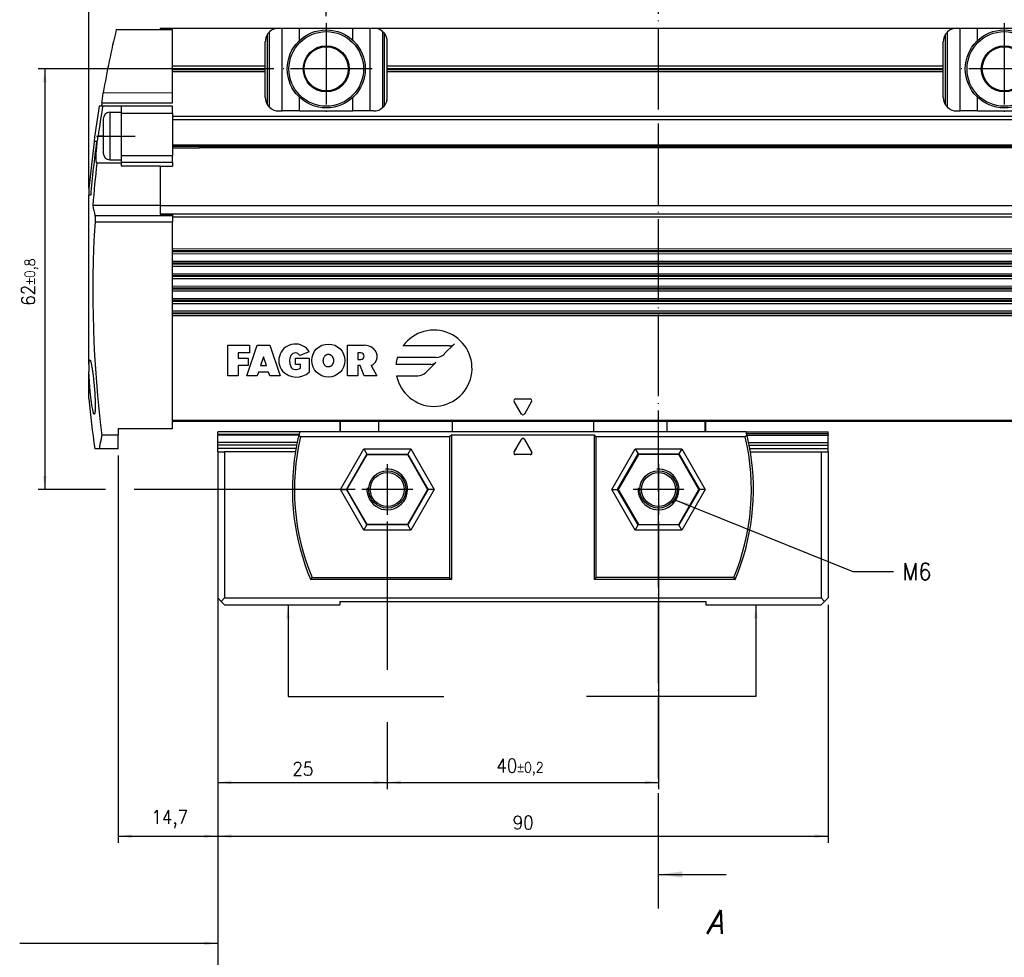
# Model space of a CAD drawing. Header units: millimetres. Extents: x -285 to 2170, y -283 to 203.
# Tile 3 of 33: x -174 to -28, y -93 to 45. Entities that reach past the tile are written whole.
import ezdxf

# ---------------------------------------------------------------- set-up
doc = ezdxf.new("R2010")
doc.units = ezdxf.units.MM
doc.linetypes.add('DOT_CENTER', pattern=[14, 12, -1, 0, -1])
doc.layers.add('1', color=7, linetype='Continuous')
doc.styles.add('CONVERTER_11', font='txt.shx', dxfattribs={"width": 0.9})
doc.styles.add('CONVERTER_14', font='txt.shx', dxfattribs={"width": 0.9, "oblique": 15})
doc.dimstyles.new('ME10_DIM_30', dxfattribs={"dimtxt": 2, "dimasz": 2, "dimexe": 1, "dimexo": 1, "dimgap": 1, "dimtad": 1, "dimdsep": 46, "dimtxsty": 'CONVERTER_11', "dimsah": 1, "dimcen": 0.09, "dimclrd": 2, "dimclre": 2, "dimclrt": 2, "dimadec": 0, "dimazin": 0, "dimtol": 1, "dimtp": 0.2, "dimtm": 0.2, "dimtfac": 0.75, "dimtdec": 0, "dimtix": 1, "dimtmove": 0, "dimatfit": 3, "dimfxl": 1, "dimtolj": 1, "dimtzin": 0, "dimarcsym": 0})
doc.dimstyles.new('ME10_DIM_31', dxfattribs={"dimtxt": 2, "dimasz": 2, "dimexe": 1, "dimexo": 1, "dimgap": 1, "dimtad": 1, "dimdsep": 46, "dimtxsty": 'CONVERTER_11', "dimsah": 1, "dimcen": 0.09, "dimclrd": 2, "dimclre": 2, "dimclrt": 2, "dimadec": 0, "dimazin": 0, "dimtfac": 1, "dimtdec": 4, "dimtix": 1, "dimtmove": 0, "dimatfit": 3, "dimfxl": 1, "dimtolj": 1, "dimtzin": 0, "dimarcsym": 0})
doc.dimstyles.new('ME10_DIM_32', dxfattribs={"dimtxt": 2, "dimasz": 2, "dimexe": 1, "dimexo": 1, "dimgap": 1, "dimtad": 1, "dimdsep": 46, "dimtxsty": 'CONVERTER_11', "dimsah": 1, "dimcen": 0.09, "dimclrd": 2, "dimclre": 2, "dimclrt": 2, "dimadec": 0, "dimazin": 0, "dimtfac": 1, "dimtdec": 4, "dimtix": 1, "dimtmove": 0, "dimatfit": 3, "dimfxl": 1, "dimtolj": 1, "dimtzin": 0, "dimarcsym": 0})
doc.dimstyles.new('ME10_DIM_33', dxfattribs={"dimtxt": 2, "dimasz": 2, "dimexe": 1, "dimexo": 1, "dimgap": 1, "dimtad": 1, "dimdsep": 46, "dimtxsty": 'CONVERTER_11', "dimsah": 1, "dimcen": 0.09, "dimclrd": 2, "dimclre": 2, "dimclrt": 2, "dimadec": 0, "dimazin": 0, "dimtfac": 1, "dimtdec": 4, "dimtix": 1, "dimtmove": 0, "dimatfit": 3, "dimfxl": 1, "dimtolj": 1, "dimtzin": 0, "dimarcsym": 0})
doc.dimstyles.new('ME10_DIM_34', dxfattribs={"dimtxt": 2, "dimasz": 2, "dimexe": 1, "dimexo": 1, "dimgap": 1, "dimtad": 1, "dimdsep": 46, "dimtxsty": 'CONVERTER_11', "dimsah": 1, "dimcen": 0.09, "dimclrd": 2, "dimclre": 2, "dimclrt": 2, "dimadec": 0, "dimazin": 0, "dimtol": 1, "dimtp": 0.8, "dimtm": 0.8, "dimtfac": 0.75, "dimtdec": 0, "dimtix": 1, "dimtmove": 0, "dimatfit": 3, "dimfxl": 1, "dimtolj": 1, "dimtzin": 0, "dimarcsym": 0})
doc.dimstyles.new('ME10_DIM_38', dxfattribs={"dimtxt": 2, "dimasz": 2, "dimexe": 1, "dimexo": 1, "dimgap": 1, "dimtad": 1, "dimdsep": 46, "dimtxsty": 'CONVERTER_11', "dimsah": 1, "dimcen": 0.09, "dimclrd": 2, "dimclre": 2, "dimclrt": 2, "dimadec": 0, "dimazin": 0, "dimtol": 1, "dimtp": 0.25, "dimtm": 0.25, "dimtfac": 0.75, "dimtdec": 0, "dimtix": 1, "dimtmove": 0, "dimatfit": 3, "dimfxl": 1, "dimtolj": 1, "dimtzin": 0, "dimarcsym": 0})
doc.dimstyles.get("Standard").update_dxf_attribs({"dimtxt": 0.18, "dimasz": 0.18, "dimexe": 0.18, "dimexo": 0.0625, "dimgap": 0.09, "dimtad": 0, "dimtih": 1, "dimtoh": 1, "dimdec": 4, "dimzin": 0, "dimdsep": 46, "dimtxsty": 'Standard', "dimcen": 0.09, "dimadec": 0, "dimazin": 0, "dimtfac": 1, "dimtdec": 4, "dimtofl": 0, "dimtmove": 0, "dimatfit": 3, "dimfxl": 1, "dimtolj": 1, "dimtzin": 0, "dimarcsym": 0})

# ---------------------------------------------------------------- blocks, each defined once
blk = doc.blocks.new('CABEZA__30', base_point=(-144.4, -41.42))
at = {"color": 7, "linetype": 'Continuous'}
for p, q in [((-126.4, -14.42), (-126.4, -15.92)), ((-72.4, -15.92), (-72.4, -14.42)), ((-144.4, -16.25), (-144.4, -15.92)), ((-132.32, -15.92), (-144.4, -15.92)), ((-126.4, -15.92), (-132.32, -15.92)), ((-126.28, -15.92), (-126.4, -15.92)), ((-120.64, -15.92), (-126.28, -15.92)), ((-109.8, -15.92), (-120.64, -15.92)), ((-89, -15.92), (-109.8, -15.92)), ((-78.16, -15.92), (-89, -15.92)), ((-72.52, -15.92), (-78.16, -15.92)), ((-72.4, -15.92), (-72.52, -15.92)), ((-66.48, -15.92), (-72.4, -15.92)), ((-66.48, -15.92), (-54.4, -15.92)), ((-54.4, -16.24), (-54.4, -15.92)), ((-144.4, -16.25), (-144.4, -16.44)), ((-144.4, -17.49), (-144.4, -16.44)), ((-110.2, -16.67), (-132.2, -16.67)), ((-109.9, -16.37), (-110.2, -16.67)), ((-110.2, -16.67), (-110.2, -37.42)), ((-109.9, -37.72), (-109.9, -16.37)), ((-109.9, -16.37), (-88.9, -16.37)), ((-100.7, -18.91), (-99.62, -17.02)), ((-100.68, -18.89), (-99.62, -17.05)), ((-99.18, -17.02), (-98.09, -18.91)), ((-99.18, -17.05), (-98.12, -18.89)), ((-88.9, -16.37), (-88.9, -37.72)), ((-88.6, -16.67), (-88.9, -16.37)), ((-88.6, -37.42), (-88.6, -16.67)), ((-66.6, -16.67), (-88.6, -16.67)), ((-54.4, -16.24), (-54.4, -16.43)), ((-54.4, -17.49), (-54.4, -16.43)), ((-144.4, -17.88), (-144.4, -17.49)), ((-144.4, -18.37), (-144.4, -17.88)), ((-144.4, -18.87), (-144.4, -18.37)), ((-144.4, -18.87), (-143.4, -18.87)), ((-144.4, -18.87), (-144.4, -40.42)), ((-132.94, -18.87), (-143.4, -18.87)), ((-143.4, -18.87), (-143.4, -40.42)), ((-122.85, -18.45), (-122.42, -19.2)), ((-115.95, -18.45), (-116.38, -19.2)), ((-82.85, -18.44), (-82.42, -19.19)), ((-75.95, -18.44), (-76.38, -19.19)), ((-65.86, -18.87), (-55.4, -18.86)), ((-55.4, -18.86), (-55.4, -40.42)), ((-55.4, -18.86), (-54.4, -18.86)), ((-54.4, -17.87), (-54.4, -17.49)), ((-54.4, -18.36), (-54.4, -17.87)), ((-54.4, -18.86), (-54.4, -18.36)), ((-54.4, -18.86), (-54.4, -40.42)), ((-125.35, -24.42), (-122.37, -19.27)), ((-122.42, -19.2), (-122.37, -19.27)), ((-122.37, -19.27), (-116.43, -19.27)), ((-116.43, -19.27), (-116.38, -19.2)), ((-116.43, -19.27), (-113.45, -24.42)), ((-98.31, -19.28), (-100.49, -19.28)), ((-98.33, -19.27), (-100.47, -19.27)), ((-82.37, -19.27), (-85.34, -24.42)), ((-82.42, -19.19), (-82.37, -19.27)), ((-76.42, -19.27), (-82.37, -19.27)), ((-76.42, -19.27), (-76.38, -19.19)), ((-73.45, -24.42), (-76.42, -19.27)), ((-126.3, -24.42), (-125.43, -24.42)), ((-125.43, -24.42), (-125.35, -24.42)), ((-122.37, -29.57), (-125.35, -24.42)), ((-113.45, -24.42), (-116.43, -29.57)), ((-113.36, -24.42), (-113.45, -24.42)), ((-112.5, -24.42), (-113.36, -24.42)), ((-86.3, -24.42), (-85.43, -24.42)), ((-85.43, -24.42), (-85.34, -24.42)), ((-85.34, -24.42), (-82.37, -29.57)), ((-76.42, -29.57), (-73.45, -24.42)), ((-73.36, -24.42), (-73.45, -24.42)), ((-72.5, -24.42), (-73.36, -24.42)), ((-122.85, -30.4), (-122.42, -29.65)), ((-122.42, -29.65), (-122.37, -29.57)), ((-116.43, -29.57), (-122.37, -29.57)), ((-116.38, -29.65), (-116.43, -29.57)), ((-115.95, -30.4), (-116.38, -29.65)), ((-82.85, -30.4), (-82.41, -29.65)), ((-82.41, -29.65), (-82.37, -29.57)), ((-82.37, -29.57), (-76.42, -29.57)), ((-76.38, -29.65), (-76.42, -29.57)), ((-75.95, -30.4), (-76.38, -29.65)), ((-109.9, -37.72), (-130.69, -37.72)), ((-130.49, -37.42), (-110.2, -37.42)), ((-110.2, -37.42), (-109.9, -37.72)), ((-88.9, -37.72), (-88.6, -37.42)), ((-68.11, -37.72), (-88.9, -37.72)), ((-68.31, -37.42), (-88.6, -37.42)), ((-143.9, -40.92), (-144.4, -40.42)), ((-143.9, -40.92), (-143.4, -40.42)), ((-143.4, -40.42), (-55.4, -40.42)), ((-55.4, -40.42), (-54.9, -40.92)), ((-54.4, -40.42), (-54.9, -40.92)), ((-143.9, -40.92), (-143.4, -41.42)), ((-143.4, -41.42), (-126.4, -41.42)), ((-126.4, -40.92), (-72.4, -40.92)), ((-126.4, -40.92), (-126.4, -41.42)), ((-72.4, -40.92), (-72.4, -41.42)), ((-72.4, -41.42), (-55.4, -41.42)), ((-54.9, -40.92), (-55.4, -41.42))]:
    blk.add_line(p, q, dxfattribs=at)
at = {"color": 3, "linetype": 'Continuous'}
for p, q in [((-126.28, -15.92), (-126.28, -14.42)), ((-120.64, -15.92), (-120.64, -14.42)), ((-109.8, -15.92), (-109.8, -14.42)), ((-89, -14.42), (-89, -15.92)), ((-78.16, -14.42), (-78.16, -15.92)), ((-72.52, -15.92), (-72.52, -14.42)), ((-144.4, -16.25), (-132.4, -16.25)), ((-132.45, -16.44), (-144.4, -16.44)), ((-99.62, -17.02), (-99.62, -17.05)), ((-99.18, -17.02), (-99.18, -17.05)), ((-54.4, -16.24), (-66.4, -16.24)), ((-66.35, -16.43), (-54.4, -16.43)), ((-132.68, -17.49), (-144.4, -17.49)), ((-132.76, -17.88), (-144.4, -17.88)), ((-132.86, -18.37), (-144.4, -18.37)), ((-126.3, -24.42), (-122.85, -18.45)), ((-122.85, -18.45), (-115.95, -18.45)), ((-115.95, -18.45), (-112.5, -24.42)), ((-86.3, -24.42), (-82.85, -18.44)), ((-82.85, -18.44), (-75.95, -18.44)), ((-75.95, -18.44), (-72.5, -24.42)), ((-66.11, -17.49), (-54.4, -17.49)), ((-66.04, -17.87), (-54.4, -17.87)), ((-65.94, -18.37), (-54.4, -18.36)), ((-125.43, -24.42), (-122.42, -19.2)), ((-122.42, -19.2), (-116.38, -19.2)), ((-116.38, -19.2), (-113.36, -24.42)), ((-100.7, -18.91), (-100.68, -18.89)), ((-100.49, -19.28), (-100.47, -19.27)), ((-98.33, -19.27), (-98.31, -19.28)), ((-98.12, -18.89), (-98.09, -18.91)), ((-85.43, -24.42), (-82.42, -19.19)), ((-82.42, -19.19), (-76.38, -19.19)), ((-76.38, -19.19), (-73.36, -24.42)), ((-122.85, -30.4), (-126.3, -24.42)), ((-122.42, -29.65), (-125.43, -24.42)), ((-113.36, -24.42), (-116.38, -29.65)), ((-112.5, -24.42), (-115.95, -30.4)), ((-82.85, -30.4), (-86.3, -24.42)), ((-82.41, -29.65), (-85.43, -24.42)), ((-73.36, -24.42), (-76.38, -29.65)), ((-72.5, -24.42), (-75.95, -30.4)), ((-115.95, -30.4), (-122.85, -30.4)), ((-116.38, -29.65), (-122.42, -29.65)), ((-75.95, -30.4), (-82.85, -30.4)), ((-76.38, -29.65), (-82.41, -29.65))]:
    blk.add_line(p, q, dxfattribs=at)
at = {"color": 7, "linetype": 'Continuous'}
for centre, radius in [((-119.4, -24.42), 2.75), ((-79.4, -24.42), 2.75), ((-119.4, -24.42), 2.5), ((-79.4, -24.42), 2.5)]:
    blk.add_circle(centre, radius, dxfattribs=at)
for centre, radius, start, end in [((-99.4, -24.42), 34, 165.5264, 166.0884), ((-99.4, -24.42), 34, 13.9194, 14.4814), ((-99.4, -24.42), 33.7, 166.7086, 202.6946), ((-99.4, -24.42), 34, 166.4206, 168.2419), ((-99.4, -24.42), 34, 166.3082, 166.4206), ((-99.4, -24.42), 34, 166.0884, 166.3082), ((-99.4, -17.15), 0.25, 30.0039, 150.0039), ((-99.4, -17.17), 0.25, 30.0039, 150.0039), ((-99.4, -24.42), 33.7, 337.3132, 13.2992), ((-99.4, -24.42), 34, 13.6996, 13.9194), ((-99.4, -24.42), 34, 13.5871, 13.6996), ((-99.4, -24.42), 34, 11.7659, 13.5871), ((-99.4, -24.42), 34, 170.6023, 203.0316), ((-99.4, -24.42), 34, 169.7472, 170.6023), ((-99.4, -24.42), 34, 168.9004, 169.7472), ((-99.4, -24.42), 34, 168.2419, 168.9004), ((-99.4, -24.42), 34, 336.9762, 9.4055), ((-99.4, -24.42), 34, 11.1074, 11.7659), ((-99.4, -24.42), 34, 10.2606, 11.1074), ((-99.4, -24.42), 34, 9.4055, 10.2606), ((-100.49, -19.03), 0.25, 150.0039, 270.0039), ((-100.47, -19.02), 0.25, 150.0039, 270.0039), ((-98.33, -19.02), 0.25, 270.0039, 30.0039), ((-98.31, -19.03), 0.25, 270.0039, 30.0039)]:
    blk.add_arc(centre, radius, start, end, dxfattribs=at)
for points, knots in [([(-132.2, -16.67), (-132.22, -16.65), (-132.25, -16.6), (-132.31, -16.52), (-132.37, -16.45), (-132.41, -16.4), (-132.43, -16.37)], [0, 0, 0, 0, 0.0954143, 0.19106, 0.2864288, 0.3820222, 0.3820222, 0.3820222, 0.3820222]), ([(-66.37, -16.37), (-66.39, -16.39), (-66.42, -16.44), (-66.48, -16.52), (-66.54, -16.59), (-66.58, -16.64), (-66.6, -16.67)], [0, 0, 0, 0, 0.0954825, 0.1909591, 0.2864724, 0.3820222, 0.3820222, 0.3820222, 0.3820222]), ([(-130.69, -37.72), (-130.67, -37.7), (-130.64, -37.65), (-130.59, -37.57), (-130.54, -37.5), (-130.51, -37.45), (-130.49, -37.42)], [0, 0, 0, 0, 0.0900935, 0.1799882, 0.2700098, 0.3600539, 0.3600539, 0.3600539, 0.3600539]), ([(-68.31, -37.42), (-68.29, -37.44), (-68.26, -37.49), (-68.21, -37.57), (-68.16, -37.64), (-68.12, -37.69), (-68.11, -37.72)], [0, 0, 0, 0, 0.0899107, 0.1800615, 0.2700953, 0.3600539, 0.3600539, 0.3600539, 0.3600539])]:
    blk.add_open_spline(points, degree=3, knots=knots, dxfattribs=at)
at = {"layer": '1', "color": 2, "linetype": 'DOT_CENTER'}
for p, q in [((-119.4, -20.67), (-119.4, -28.17)), ((-79.4, -20.67), (-79.4, -28.17)), ((-115.65, -24.42), (-123.15, -24.42)), ((-75.65, -24.42), (-83.15, -24.42))]:
    blk.add_line(p, q, dxfattribs=at)
at = {"layer": '1', "color": 30, "linetype": 'Continuous'}
for centre in [(-119.4, -24.42), (-79.4, -24.42)]:
    blk.add_arc(centre, 3, 175, 95, dxfattribs=at)
blk = doc.blocks.new('REGLA__31', base_point=(-163.4, -18.42))
at = {"color": 7, "linetype": 'Continuous'}
for p, q in [((-152.9, 43.57), (-135.4, 43.58)), ((-152.9, 43.57), (-152.9, 43.37)), ((-135.4, 43.58), (-134.9, 43.58)), ((-134.9, 43.58), (-132.34, 43.58)), ((-132.34, 43.58), (-124.46, 43.58)), ((-124.46, 43.58), (-121.9, 43.58)), ((-121.9, 43.58), (-121.4, 43.58)), ((-121.4, 43.58), (-35.4, 43.58)), ((-35.4, 43.58), (-34.9, 43.58)), ((-34.9, 43.58), (-32.34, 43.58)), ((-32.34, 43.58), (-24.46, 43.58)), ((-159.37, 43.37), (-152.9, 43.37)), ((-152.9, 43.37), (-151.1, 43.37)), ((-151.1, 38.02), (-151.1, 43.37)), ((-120.04, 31.92), (-120.04, 43.04)), ((-119.88, 42.87), (-119.88, 32.08)), ((-137.4, 38.02), (-137.4, 41.58)), ((-119.4, 38.02), (-119.4, 41.58)), ((-37.4, 38.02), (-37.4, 41.58)), ((-151.1, 37.13), (-151.1, 38.02)), ((-151.1, 38.02), (-137.4, 38.02)), ((-137.4, 37.13), (-137.4, 38.02)), ((-119.4, 37.14), (-119.4, 38.02)), ((-119.4, 38.02), (-37.4, 38.02)), ((-37.4, 37.14), (-37.4, 38.02)), ((-151.1, 34.08), (-151.1, 37.13)), ((-137.4, 37.13), (-151.1, 37.13)), ((-137.4, 33.38), (-137.4, 37.13)), ((-119.4, 33.38), (-119.4, 37.14)), ((-37.4, 37.14), (-119.4, 37.14)), ((-37.4, 33.38), (-37.4, 37.14)), ((-161.3, 34.07), (-151.1, 34.08)), ((-151.1, 32.58), (-151.1, 34.08)), ((-161.38, 32.07), (-161.87, 32.07)), ((-161.48, 32.57), (-151.1, 32.58)), ((-158.6, 32.07), (-161.38, 32.07)), ((-151.1, 32.07), (-158.6, 32.07)), ((-158.6, 31.18), (-158.6, 32.07)), ((-151.1, 31.07), (-151.1, 32.07)), ((-160.3, 31.18), (-158.6, 31.18)), ((-158.6, 31.07), (-158.6, 31.18)), ((-158.6, 24.82), (-158.6, 31.07)), ((-151.1, 31.07), (-151.1, 30.58)), ((84.84, 30.59), (-151.1, 30.58)), ((-151.1, 30.58), (-151.1, 30.08)), ((-135.4, 31.38), (-134.9, 31.38)), ((-132.34, 31.38), (-134.9, 31.38)), ((-132.34, 31.38), (-124.46, 31.38)), ((-121.9, 31.38), (-124.46, 31.38)), ((-121.4, 31.38), (-121.9, 31.38)), ((-35.4, 31.38), (-34.9, 31.38)), ((-32.34, 31.38), (-34.9, 31.38)), ((-32.34, 31.38), (-24.46, 31.38)), ((-161.3, 30.18), (-161.3, 27.68)), ((-151.1, 30.08), (-151.1, 26.37)), ((-161.3, 27.68), (-161.3, 25.18)), ((-162.62, 26.87), (-162.65, 26.87)), ((-162.28, 26.87), (-162.62, 26.87)), ((-151.1, 26.37), (-151.1, 24.82)), ((-151.1, 26.17), (83.77, 26.19)), ((-146.85, 26.17), (-147.1, 25.92)), ((-147.1, 25.92), (-147.1, 26.17)), ((-158.6, 24.18), (-158.6, 24.82)), ((-151.1, 25.92), (-147.1, 25.92)), ((-151.1, 23.84), (-151.1, 24.82)), ((-147.03, 26), (83.89, 26.01)), ((-158.6, 23.69), (-162.23, 23.69)), ((-160.3, 24.18), (-158.6, 24.18)), ((-158.6, 23.84), (-158.6, 24.18)), ((-158.6, 23.69), (-158.6, 23.84)), ((-158.6, 23.26), (-158.6, 23.69)), ((-152.9, 23.26), (-158.6, 23.26)), ((-152.9, 23.26), (-151.1, 23.26)), ((-152.9, 23.26), (-152.9, 17.44)), ((-151.1, 23.84), (-151.1, 23.26)), ((-163.4, 19.97), (-163.4, 18.97)), ((-163.4, 7.14), (-163.4, 18.97)), ((-163.15, 18.97), (-163.4, 18.97)), ((-152.9, 17.44), (-162.83, 17.44)), ((-152.9, 17.44), (85.54, 17.46)), ((-152.9, 17.44), (-152.9, 17.44)), ((-152.9, 17.44), (-152.9, 16.22)), ((-152.9, 16.22), (-152.9, 16.1)), ((-151.1, 16.1), (-152.9, 16.1)), ((-151.1, 16.1), (-151.1, 15.95)), ((-151.1, 15.95), (-151.1, 15.75)), ((-151.1, 15.75), (-151.1, 15.02)), ((-151.1, 11.02), (-151.1, 15.02)), ((85.26, 11.04), (-151.1, 11.02)), ((-151.1, 10.34), (-151.1, 11.02)), ((-151.1, 10.34), (84.8, 10.35)), ((-151.1, 9.19), (-151.1, 10.34)), ((84.03, 9.2), (-151.1, 9.19)), ((-151.1, 8.5), (-151.1, 9.19)), ((-151.1, 8.5), (83.58, 8.52)), ((-151.1, 7.35), (-151.1, 8.5)), ((-151.1, 7.35), (84.32, 7.37)), ((-151.1, 6.67), (-151.1, 7.35)), ((-151.1, 6.67), (84.77, 6.69)), ((-151.1, 5.52), (-151.1, 6.67)), ((85.54, 5.54), (-151.1, 5.52)), ((-151.1, 4.84), (-151.1, 5.52)), ((-151.1, 4.84), (85.14, 4.85)), ((-151.1, 3.69), (-151.1, 4.84)), ((84.37, 3.7), (-151.1, 3.69)), ((-151.1, 3.01), (-151.1, 3.69)), ((-151.1, 3.01), (83.91, 3.02)), ((-151.1, 1.86), (-151.1, 3.01)), ((-163.4, -5.98), (-163.4, 2.04)), ((83.98, 1.87), (-151.1, 1.86)), ((-151.1, 1.17), (-151.1, 1.86)), ((84.44, 1.19), (-151.1, 1.17)), ((-151.1, -14.22), (-151.1, 1.17)), ((-163.4, -5.98), (-163.4, -7.09)), ((-163.4, -11.06), (-163.4, -7.09)), ((-151.1, -15.42), (-151.1, -14.22)), ((84.29, -14.41), (-151.1, -14.42)), ((-159.1, -15.42), (-151.1, -15.42)), ((-159.1, -15.42), (-159.1, -16.44)), ((-159.1, -16.44), (-161.5, -16.44)), ((-159.1, -18.42), (-159.1, -16.44)), ((-161.91, -18.42), (-162.55, -18.42)), ((-159.1, -18.42), (-161.91, -18.42))]:
    blk.add_line(p, q, dxfattribs=at)
at = {"color": 3, "linetype": 'Continuous'}
for p, q in [((-134.9, 31.38), (-134.9, 43.58)), ((-132.34, 41.76), (-132.34, 43.58)), ((-124.46, 41.76), (-124.46, 43.58)), ((-121.9, 31.38), (-121.9, 43.58)), ((-34.9, 31.38), (-34.9, 43.58)), ((-32.34, 41.77), (-32.34, 43.58)), ((-137.07, 32.27), (-137.07, 42.68)), ((-136.77, 31.92), (-136.77, 43.04)), ((-37.07, 32.28), (-37.07, 42.69)), ((-36.77, 31.92), (-36.77, 43.04)), ((-151.1, 37.65), (-137.4, 37.65)), ((-151.1, 37.5), (-137.4, 37.51)), ((-119.4, 37.65), (-37.4, 37.65)), ((-119.4, 37.51), (-37.4, 37.51)), ((-132.34, 31.38), (-132.34, 33.39)), ((-124.46, 31.38), (-124.46, 33.39)), ((-32.34, 31.38), (-32.34, 33.4)), ((-160.3, 31.18), (-160.3, 27.68)), ((-158.6, 31.07), (-151.1, 31.07)), ((85.17, 30.09), (-151.1, 30.08)), ((-161.3, 27.68), (-162.05, 27.68)), ((-160.3, 27.68), (-160.3, 24.18)), ((-151.1, 26.37), (83.64, 26.39)), ((-158.6, 24.82), (-151.1, 24.82)), ((-146.92, 26.1), (83.82, 26.12)), ((-158.6, 23.84), (-151.1, 23.84)), ((-152.9, 16.22), (84.72, 16.23)), ((-162.52, 15.95), (-151.1, 15.95)), ((-162.5, 15.02), (-151.1, 15.02)), ((-151.1, 15.75), (84.41, 15.77)), ((85.08, 10.77), (-151.1, 10.75)), ((84.98, 10.62), (-151.1, 10.61)), ((83.85, 8.93), (-151.1, 8.92)), ((83.76, 8.79), (-151.1, 8.78)), ((84.5, 7.1), (-151.1, 7.08)), ((84.59, 6.96), (-151.1, 6.94)), ((85.41, 5.27), (-151.1, 5.25)), ((85.32, 5.13), (-151.1, 5.11)), ((84.19, 3.43), (-151.1, 3.42)), ((84.09, 3.29), (-151.1, 3.28)), ((84.17, 1.6), (-151.1, 1.58)), ((84.26, 1.46), (-151.1, 1.44)), ((-142.9, -3.17), (-139.71, -3.17)), ((-142.9, -7.67), (-142.9, -3.17)), ((-141.4, -4.3), (-141.4, -5.05)), ((-139.71, -4.3), (-141.4, -4.3)), ((-140.09, -7.67), (-138.59, -3.17)), ((-139.71, -3.17), (-139.71, -4.3)), ((-138.59, -3.17), (-136.71, -3.17)), ((-136.71, -3.17), (-135.21, -7.67)), ((-130.91, -4.11), (-132.31, -4.67)), ((-125.26, -7.67), (-125.26, -3.17)), ((-125.26, -3.17), (-122.82, -3.17)), ((-123.29, -4.3), (-123.76, -4.3)), ((-123.76, -4.3), (-123.76, -5.24)), ((-110.23, -3.26), (-117.09, -3.26)), ((-110.99, -4.45), (-109.49, -2.95)), ((-141.4, -5.05), (-139.9, -5.05)), ((-139.9, -5.05), (-139.9, -6.17)), ((-137.65, -4.86), (-138.09, -6.17)), ((-137.21, -6.17), (-137.65, -4.86)), ((-132.96, -5.99), (-132.96, -5.05)), ((-132.96, -5.05), (-130.9, -5.05)), ((-130.9, -5.05), (-130.9, -7.11)), ((-123.76, -5.24), (-123.29, -5.24)), ((-117.92, -4.94), (-112.18, -4.94)), ((-113.72, -7.18), (-112.22, -5.68)), ((-141.4, -6.17), (-141.4, -7.67)), ((-139.9, -6.17), (-141.4, -6.17)), ((-138.4, -7.11), (-138.59, -7.67)), ((-136.9, -7.11), (-138.4, -7.11)), ((-138.09, -6.17), (-137.21, -6.17)), ((-136.71, -7.67), (-136.9, -7.11)), ((-132.21, -5.99), (-132.96, -5.99)), ((-132.21, -6.55), (-132.21, -5.99)), ((-123.38, -6.17), (-123.76, -6.17)), ((-123.76, -6.17), (-123.76, -7.67)), ((-122.82, -7.67), (-123.38, -6.17)), ((-121.78, -6.17), (-120.95, -7.67)), ((-112.96, -5.98), (-118.12, -5.99)), ((-141.4, -7.67), (-142.9, -7.67)), ((-138.59, -7.67), (-140.09, -7.67)), ((-135.21, -7.67), (-136.71, -7.67)), ((-123.76, -7.67), (-125.26, -7.67)), ((-120.95, -7.67), (-122.82, -7.67)), ((-118.04, -7.67), (-114.91, -7.67)), ((-99.62, -13.3), (-100.68, -11.45)), ((-100.47, -11.07), (-98.33, -11.07)), ((-98.12, -11.45), (-99.18, -13.3)), ((-151.1, -14.22), (84.43, -14.21))]:
    blk.add_line(p, q, dxfattribs=at)
at = {"color": 7, "linetype": 'Continuous'}
for centre, radius in [((-128.4, 37.58), 5.75), ((-128.4, 37.58), 5.5), ((-28.4, 37.58), 5.75), ((-28.4, 37.58), 5.5), ((-128.4, 37.58), 3.4), ((-128.4, 37.58), 3.25), ((-28.4, 37.58), 3.4), ((-28.4, 37.58), 3.25)]:
    blk.add_circle(centre, radius, dxfattribs=at)
at = {"color": 3, "linetype": 'Continuous'}
blk.add_circle((-128.09, -5.42), 2.44, dxfattribs=at)
at = {"color": 7, "linetype": 'Continuous'}
for centre, radius, start, end in [((-135.4, 41.58), 2, 90.0039, 133.1086), ((-121.4, 41.58), 2, 46.8992, 90.0039), ((-35.4, 41.58), 2, 90.0039, 133.1086), ((3.87, 4.6), 167.78, 166.6394, 169.8834), ((-135.4, 41.58), 2, 146.4466, 180.0039), ((-135.4, 41.58), 2, 133.1086, 146.4466), ((-121.4, 41.58), 2, 40.3188, 46.8992), ((-121.4, 41.58), 2, 0.0039, 40.3188), ((-35.4, 41.58), 2, 146.4466, 180.0039), ((-35.4, 41.58), 2, 133.1086, 146.4466), ((3.87, 4.6), 168, 170.5892, 172.3823), ((3.87, 4.6), 167.52, 170.5618, 172.0827), ((3.87, 4.6), 167.69, 170.3985, 170.5719), ((-135.4, 33.38), 2, 180.0039, 213.5612), ((-135.4, 33.38), 2, 213.5612, 226.8992), ((-121.4, 33.38), 2, 313.1086, 319.689), ((-121.4, 33.38), 2, 319.689, 0.0039), ((-35.4, 33.38), 2, 180.0039, 213.5612), ((-35.4, 33.38), 2, 213.5612, 226.8992), ((-160.3, 30.18), 1, 90, 180), ((-135.4, 33.38), 2, 226.8992, 270.0039), ((-121.4, 33.38), 2, 270.0039, 313.1086), ((-35.4, 33.38), 2, 226.8992, 270.0039), ((3.87, 4.6), 167.97, 172.3811, 174.7528), ((3.87, 4.6), 167.63, 172.3656, 175.0823), ((-160.3, 25.18), 1, 180, 270), ((3.87, 4.6), 167.19, 173.4463, 175.5957), ((-139.11, 21.52), 24.06, 189.7604, 193.3815), ((3.87, 4.6), 166.7, 176.4161, 187.2531), ((3.87, 4.6), 168, 185.3488, 187.8778)]:
    blk.add_arc(centre, radius, start, end, dxfattribs=at)
at = {"color": 3, "linetype": 'Continuous'}
for centre, radius, start, end in [((-112.52, -6.55), 5.62, 191.5408, 144.2009), ((-132.96, -5.42), 2.44, 32.5829, 219.6016), ((-132.96, -5.05), 0.752, 29.9229, 150.0849), ((-123.29, -4.77), 0.469, 270.0039, 90.0039), ((-122.82, -5.37), 2.2, 50.7652, 90.0039), ((-122.37, -4.81), 1.48, 293.2806, 50.7652), ((-110.23, -2.22), 1.04, 270.0039, 315.0039), ((-131.83, -5.52), 1.97, 154.6269, 202.6237), ((-112.52, -6.55), 5.62, 163.445, 174.2647), ((-112.96, -4.94), 1.04, 270.0039, 315.0039), ((-112.18, -3.26), 1.69, 270.0039, 315.0039), ((-132.8, -5.07), 2.79, 223.1328, 312.9872), ((-132.96, -5.99), 0.75, 202.6237, 270.0039), ((-132.96, -5.14), 1.59, 270.0039, 298.0764), ((-114.91, -5.98), 1.69, 270.0039, 315.0039), ((-100.47, -11.32), 0.25, 90.0039, 210.0039), ((-98.33, -11.32), 0.25, 330.0039, 90.0039), ((-99.4, -13.17), 0.25, 210.0039, 330.0039)]:
    blk.add_arc(centre, radius, start, end, dxfattribs=at)
at = {"color": 7, "linetype": 'Continuous'}
for points, knots in [([(-161.48, 32.57), (-161.45, 32.82), (-161.39, 33.32), (-161.33, 33.82), (-161.3, 34.07)], [0, 0, 0, 0, 0.754936, 1.510269, 1.510269, 1.510269, 1.510269]), ([(-162.23, 23.69), (-162.23, 23.69), (-162.26, 23.72), (-162.28, 23.79), (-162.31, 23.9), (-162.33, 24.1), (-162.34, 24.36), (-162.33, 24.66), (-162.32, 25.01), (-162.3, 25.41), (-162.26, 25.83), (-162.23, 26.18), (-162.2, 26.5), (-162.16, 26.83), (-162.11, 27.23), (-162.07, 27.52), (-162.05, 27.68)], [0, 0, 0, 0, 0.034385, 0.099339, 0.212235, 0.390546, 0.692535, 1.003389, 1.27508, 1.754131, 2.192989, 2.547237, 2.808175, 3.146146, 3.554288, 4.02577, 4.02577, 4.02577, 4.02577]), ([(-162.52, 15.95), (-162.52, 15.93), (-162.51, 15.88), (-162.5, 15.8), (-162.49, 15.7), (-162.49, 15.59), (-162.49, 15.45), (-162.49, 15.32), (-162.49, 15.17), (-162.5, 15.07), (-162.5, 15.02)], [0, 0, 0, 0, 0.0759304, 0.1506608, 0.2378916, 0.369366, 0.4986847, 0.6376365, 0.7828205, 0.931409, 0.931409, 0.931409, 0.931409]), ([(-163.4, 2.04), (-163.4, 2.06), (-163.4, 2.09), (-163.4, 2.16), (-163.4, 2.25), (-163.4, 2.35), (-163.4, 2.46), (-163.4, 2.55), (-163.4, 2.65), (-163.4, 2.79), (-163.4, 2.96), (-163.4, 3.16), (-163.4, 3.35), (-163.4, 3.52), (-163.4, 3.66), (-163.4, 3.85), (-163.4, 4.07), (-163.4, 4.32), (-163.4, 4.54), (-163.4, 4.73), (-163.4, 4.89), (-163.4, 5.08), (-163.4, 5.3), (-163.4, 5.54), (-163.4, 5.75), (-163.4, 5.91), (-163.4, 6.05), (-163.4, 6.2), (-163.4, 6.37), (-163.4, 6.54), (-163.4, 6.7), (-163.4, 6.83), (-163.4, 6.94), (-163.4, 7.02), (-163.4, 7.09), (-163.4, 7.13), (-163.4, 7.14)], [0, 0, 0, 0, 0.036125, 0.110454, 0.19531, 0.302839, 0.432247, 0.500215, 0.599601, 0.732334, 0.900346, 1.105567, 1.349929, 1.45815, 1.60652, 1.792467, 2.013415, 2.266794, 2.550028, 2.673463, 2.83587, 3.030993, 3.252579, 3.494373, 3.750121, 3.860131, 3.998321, 4.156437, 4.326223, 4.499423, 4.667784, 4.797187, 4.904712, 4.989562, 5.044781, 5.1, 5.1, 5.1, 5.1]), ([(-163.4, -5.98), (-163.4, -5.9), (-163.39, -5.73), (-163.36, -5.54), (-163.34, -5.38), (-163.29, -5.34), (-163.27, -5.33)], [0, 0, 0, 0, 0.2516218, 0.4903588, 0.6203553, 0.681131, 0.681131, 0.681131, 0.681131]), ([(-163.27, -5.33), (-163.26, -5.34), (-163.2, -5.38), (-163.15, -5.54), (-163.09, -5.74), (-163.03, -6.04), (-162.95, -6.42), (-162.88, -6.9), (-162.82, -7.32), (-162.78, -7.67), (-162.74, -7.97), (-162.7, -8.35), (-162.66, -8.81), (-162.61, -9.32), (-162.57, -9.82), (-162.54, -10.28), (-162.52, -10.67), (-162.5, -10.97), (-162.49, -11.32), (-162.47, -11.73), (-162.47, -12.21), (-162.48, -12.6), (-162.49, -12.9), (-162.52, -13.11), (-162.54, -13.27), (-162.59, -13.31), (-162.61, -13.33)], [0, 0, 0, 0, 0.066861, 0.206338, 0.455854, 0.715617, 1.128407, 1.61707, 2.171838, 2.384459, 2.687635, 3.074136, 3.536756, 4.068325, 4.60151, 5.06481, 5.451296, 5.754008, 5.965956, 6.513518, 6.995227, 7.401797, 7.66326, 7.913385, 8.049373, 8.11238, 8.11238, 8.11238, 8.11238]), ([(-162.61, -13.33), (-162.62, -13.31), (-162.68, -13.27), (-162.71, -13.16), (-162.76, -13.03), (-162.8, -12.86), (-162.86, -12.6), (-162.92, -12.25), (-162.98, -11.86), (-163.03, -11.51), (-163.07, -11.23), (-163.1, -10.97), (-163.14, -10.67), (-163.18, -10.28), (-163.23, -9.83), (-163.27, -9.34), (-163.31, -8.88), (-163.33, -8.49), (-163.35, -8.15), (-163.37, -7.83), (-163.39, -7.47), (-163.4, -7.22), (-163.4, -7.09)], [0, 0, 0, 0, 0.067909, 0.209899, 0.320412, 0.488864, 0.72868, 1.136777, 1.545763, 1.911801, 2.190869, 2.404395, 2.708644, 3.096336, 3.56022, 4.093077, 4.55553, 4.947714, 5.261, 5.567135, 5.928516, 6.325599, 6.325599, 6.325599, 6.325599]), ([(-161.5, -16.44), (-161.53, -16.63), (-161.61, -16.99), (-161.72, -17.51), (-161.82, -17.98), (-161.88, -18.28), (-161.91, -18.42)], [0, 0, 0, 0, 0.5769, 1.114616, 1.588455, 2.023333, 2.023333, 2.023333, 2.023333])]:
    blk.add_open_spline(points, degree=3, knots=knots, dxfattribs=at)
at = {"color": 3, "linetype": 'Continuous'}
blk.add_open_spline([(-128.09, -4.49), (-128.1, -4.49), (-128.12, -4.49), (-128.19, -4.49), (-128.28, -4.51), (-128.37, -4.55), (-128.44, -4.6), (-128.51, -4.65), (-128.59, -4.73), (-128.69, -4.85), (-128.78, -5.03), (-128.82, -5.2), (-128.83, -5.33), (-128.84, -5.42), (-128.83, -5.54), (-128.81, -5.68), (-128.77, -5.82), (-128.71, -5.95), (-128.65, -6.04), (-128.58, -6.14), (-128.47, -6.24), (-128.33, -6.32), (-128.2, -6.35), (-128.09, -6.36), (-127.97, -6.35), (-127.85, -6.32), (-127.74, -6.26), (-127.64, -6.18), (-127.56, -6.1), (-127.49, -6), (-127.44, -5.9), (-127.4, -5.8), (-127.38, -5.73), (-127.36, -5.67), (-127.35, -5.6), (-127.34, -5.52), (-127.34, -5.41), (-127.34, -5.28), (-127.37, -5.14), (-127.41, -5.02), (-127.45, -4.92), (-127.49, -4.85), (-127.54, -4.77), (-127.61, -4.7), (-127.69, -4.62), (-127.79, -4.56), (-127.9, -4.51), (-128.01, -4.49), (-128.07, -4.49), (-128.08, -4.49), (-128.09, -4.49)], degree=3, knots=[0, 0, 0, 0, 0.034211, 0.075166, 0.197483, 0.299555, 0.376453, 0.456451, 0.566203, 0.70371, 0.928832, 1.160689, 1.227212, 1.320584, 1.436324, 1.571014, 1.742439, 1.883698, 1.992692, 2.064649, 2.249404, 2.426576, 2.547482, 2.655496, 2.763983, 2.88451, 3.034686, 3.159204, 3.248528, 3.382169, 3.50228, 3.605308, 3.686173, 3.738749, 3.795158, 3.881589, 3.992852, 4.124776, 4.274569, 4.403745, 4.511029, 4.594231, 4.650023, 4.787758, 4.897342, 4.97699, 5.124225, 5.276879, 5.294496, 5.312077, 5.312077, 5.312077, 5.312077], dxfattribs=at)
at = {"layer": '1', "color": 2, "linetype": 'DOT_CENTER'}
for p, q in [((-128.4, 44.33), (-128.4, 30.83)), ((-28.4, 44.33), (-28.4, 30.83)), ((-121.65, 37.58), (-135.15, 37.58)), ((-21.65, 37.58), (-35.15, 37.58)), ((-162.3, 27.68), (-156.6, 27.68))]:
    blk.add_line(p, q, dxfattribs=at)
blk = doc.blocks.new('Regla_G2_cm1540-T__32', base_point=(-163.4, -41.42))
for name, p in [('REGLA__31', (-163.4, -18.42)), ('CABEZA__30', (-144.4, -41.42))]:
    blk.add_blockref(name, p)
blk = doc.blocks.new('*D72')
at = {"layer": '1', "color": 2, "linetype": 'Continuous'}
for p, q in [((-119.4, -29.17), (-119.4, -51.04)), ((-79.4, -29.17), (-79.4, -68.61)), ((-119.4, -60.47), (-119.4, -68.61)), ((-119.4, -67.61), (-79.4, -67.61))]:
    blk.add_line(p, q, dxfattribs=at)
at = {"layer": '1', "color": 2}
for points in [[(-117.4, -67.35), (-117.4, -67.87), (-119.4, -67.61)], [(-81.4, -67.87), (-81.4, -67.35), (-79.4, -67.61)]]:
    blk.add_solid(points, dxfattribs=at)
at = {"layer": '1', "color": 2, "insert": (-103.31, -66.61), "char_height": 2, "attachment_point": 7, "rotation": 0.0001, "line_spacing_factor": 0.60024, "style": 'CONVERTER_11'}
blk.add_mtext('\\C2;40\\C2;\\H1.5;{\\Fgdt;`}0,2', dxfattribs=at)
blk = doc.blocks.new('*D73')
at = {"layer": '1', "color": 2, "linetype": 'Continuous'}
for p, q in [((-144.4, -28.13), (-144.4, -68.62)), ((-119.4, -29.17), (-119.4, -51.04)), ((-119.4, -58.71), (-119.4, -68.62)), ((-144.4, -67.62), (-119.4, -67.62))]:
    blk.add_line(p, q, dxfattribs=at)
at = {"layer": '1', "color": 2}
for points in [[(-142.4, -67.36), (-142.4, -67.88), (-144.4, -67.62)], [(-121.4, -67.88), (-121.4, -67.36), (-119.4, -67.62)]]:
    blk.add_solid(points, dxfattribs=at)
at = {"layer": '1', "color": 2, "insert": (-133.4, -66.62), "char_height": 2, "attachment_point": 7, "rotation": 0.0001, "line_spacing_factor": 0.60024, "style": 'CONVERTER_11'}
blk.add_mtext('25', dxfattribs=at)
blk = doc.blocks.new('*D74')
at = {"layer": '1', "color": 2, "linetype": 'Continuous'}
for p, q in [((-144.4, -41.42), (-144.4, -76.53)), ((-54.4, -41.42), (-54.4, -76.53)), ((-144.4, -75.53), (-54.4, -75.53))]:
    blk.add_line(p, q, dxfattribs=at)
at = {"layer": '1', "color": 2}
for points in [[(-142.4, -75.27), (-142.4, -75.8), (-144.4, -75.53)], [(-56.4, -75.8), (-56.4, -75.27), (-54.4, -75.53)]]:
    blk.add_solid(points, dxfattribs=at)
at = {"layer": '1', "color": 2, "insert": (-100.9, -74.53), "char_height": 2, "attachment_point": 7, "rotation": 0.0001, "line_spacing_factor": 0.60024, "style": 'CONVERTER_11'}
blk.add_mtext('90', dxfattribs=at)
blk = doc.blocks.new('*D75')
at = {"layer": '1', "color": 2, "linetype": 'Continuous'}
for p, q in [((-159.1, -19.42), (-159.1, -76.54)), ((-144.4, -28.13), (-144.4, -76.54)), ((-159.1, -75.54), (-144.4, -75.54))]:
    blk.add_line(p, q, dxfattribs=at)
at = {"layer": '1', "color": 2}
for points in [[(-157.1, -75.28), (-157.1, -75.8), (-159.1, -75.54)], [(-146.4, -75.8), (-146.4, -75.28), (-144.4, -75.54)]]:
    blk.add_solid(points, dxfattribs=at)
at = {"layer": '1', "color": 2, "insert": (-154.2, -74.34), "char_height": 2, "attachment_point": 7, "rotation": 0.0001, "line_spacing_factor": 0.60024, "style": 'CONVERTER_11'}
blk.add_mtext('14,7', dxfattribs=at)
blk = doc.blocks.new('*D76')
at = {"layer": '1', "color": 2, "linetype": 'Continuous'}
for p, q in [((-136.15, 37.58), (-170.9, 37.58)), ((-169.9, 37.58), (-169.9, -24.42)), ((-160.98, -24.42), (-170.9, -24.42)), ((-124.15, -24.42), (-156.71, -24.42))]:
    blk.add_line(p, q, dxfattribs=at)
at = {"layer": '1', "color": 2}
for points in [[(-169.64, 35.58), (-170.17, 35.58), (-169.9, 37.58)], [(-170.17, -22.42), (-169.64, -22.42), (-169.9, -24.42)]]:
    blk.add_solid(points, dxfattribs=at)
at = {"layer": '1', "color": 2, "insert": (-170.9, 2.66), "char_height": 2, "attachment_point": 7, "rotation": 90, "line_spacing_factor": 0.60024, "style": 'CONVERTER_11'}
blk.add_mtext('\\C2;62\\C2;\\H1.5;{\\Fgdt;`}0,8', dxfattribs=at)
blk = doc.blocks.new('*D80')
at = {"layer": '1', "color": 2, "linetype": 'Continuous'}
for p, q in [((-163.4, 19.97), (-163.4, 76.63)), ((-128.4, 75.63), (-163.4, 75.63)), ((-128.4, 45.33), (-128.4, 76.63))]:
    blk.add_line(p, q, dxfattribs=at)
at = {"layer": '1', "color": 2}
for points in [[(-161.4, 75.9), (-161.4, 75.37), (-163.4, 75.63)], [(-130.4, 75.37), (-130.4, 75.9), (-128.4, 75.63)]]:
    blk.add_solid(points, dxfattribs=at)
at = {"layer": '1', "color": 2, "insert": (-150.49, 76.63), "char_height": 2, "attachment_point": 7, "rotation": 0.0001, "line_spacing_factor": 0.60024, "style": 'CONVERTER_11'}
blk.add_mtext('\\C2;35\\C2;\\H1.5;{\\Fgdt;`}0,25', dxfattribs=at)
blk = doc.blocks.new('A-A__29', base_point=(-25, 0))
at = {"layer": '1', "color": 2, "linetype": 'DOT_CENTER'}
blk.add_line((-79.4, -81.19), (-79.4, 51.08), dxfattribs=at)
at = {"layer": '1', "color": 7}
blk.add_solid([(-75.9, -80.73), (-75.9, -81.65), (-79.4, -81.19)], dxfattribs=at)
at = {"layer": '1', "color": 7, "insert": (-71.15, -88.19), "char_height": 3.5, "attachment_point": 5, "line_spacing_factor": 1.20048, "style": 'CONVERTER_14'}
blk.add_mtext('A', dxfattribs=at)
at = {"layer": '1', "color": 7, "linetype": 'Continuous', "has_arrowhead": 0}
for points in [[(-79.4, -81.19), (-79.4, -76.19)], [(-79.4, -81.19), (-69.4, -81.19)], [(-79.4, -86.19), (-79.4, -81.19)]]:
    blk.add_leader(points, dimstyle='Standard', dxfattribs=at)
blk = doc.blocks.new('A__33', base_point=(17, 1))
at = {"layer": '1', "color": 7, "linetype": 'Continuous'}
blk.add_line((-144.398, -27.135), (-144.398, -101.135), dxfattribs=at)
at = {"layer": '1', "color": 2}
for points in [[(-74.888, -26.492), (-75.085, -26.981), (-76.841, -25.989)], [(-133.775, -43.424), (-134.302, -43.424), (-134.038, -41.424)], [(-64.775, -43.419), (-65.302, -43.419), (-65.038, -41.419)], [(-146.398, -91.606), (-146.398, -91.079), (-144.398, -91.343)]]:
    blk.add_solid(points, dxfattribs=at)
blk.add_blockref('Regla_G2_cm1540-T__32', (-163.401, -41.424))
at = {"layer": '1'}
blk.add_blockref('A-A__29', (-25, 0), dxfattribs=at)
at = {"layer": '1', "color": 2, "style": 'CONVERTER_11', "width": 0.9}
blk.add_text('M6', height=2.5, dxfattribs=at).set_placement((-43.386, -37.783))
at = {"layer": '1'}
for base, p1, p2, dimstyle, picture, middle in [((-128.402, 75.634), (-163.401, 18.974), (-128.402, 44.327), 'ME10_DIM_38', '*D80', (-145.902, 77.634)), ((-159.099, -75.539), (-144.398, -27.135), (-159.099, -18.422), 'ME10_DIM_33', '*D75', (-151.748, -73.439)), ((-144.398, -67.62), (-119.398, -28.173), (-144.398, -27.135), 'ME10_DIM_31', '*D73', (-131.898, -65.62)), ((-119.398, -67.611), (-79.398, -28.17), (-119.398, -28.173), 'ME10_DIM_30', '*D72', (-99.398, -65.611)), ((-144.397, -75.535), (-54.397, -40.418), (-144.397, -40.424), 'ME10_DIM_32', '*D74', (-99.397, -73.535))]:
    dim = blk.add_linear_dim(base=base, p1=p1, p2=p2, dimstyle=dimstyle, dxfattribs=at)
    dim.commit()
    dim.dimension.update_dxf_attribs({"geometry": picture, "text_midpoint": middle, "text_rotation": 0.00014})
dim = blk.add_linear_dim(base=(-169.903, 37.577), p1=(-123.148, -24.423), p2=(-135.152, 37.577), angle=90, dimstyle='ME10_DIM_34', dxfattribs=at)
dim.commit()
dim.dimension.update_dxf_attribs({"geometry": '*D76', "text_midpoint": (-171.903, 6.577), "text_rotation": 90})
at = {"layer": '1', "color": 2, "linetype": 'Continuous', "has_arrowhead": 0}
for points in [[(-76.841, -25.989), (-50.742, -36.509), (-44.742, -36.509)], [(-134.038, -41.424), (-134.038, -54.927), (-111.038, -54.927)], [(-65.038, -41.419), (-65.038, -54.927), (-90.038, -54.927)], [(-144.398, -91.343), (-173.613, -91.343)]]:
    blk.add_leader(points, dimstyle='Standard', dxfattribs=at)

msp = doc.modelspace()

# ---------------------------------------------------------------- block references
msp.add_blockref('A__33', (17, 1))

doc.saveas('drawing.dxf')
